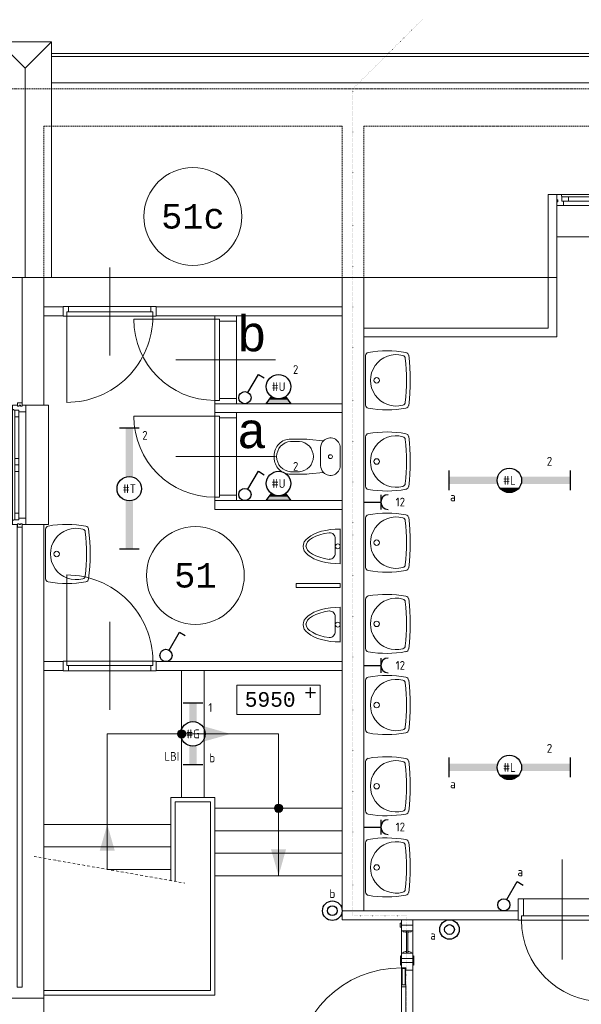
# Model space of a CAD drawing. Header units: millimetres. Extents: x 2723 to 84179, y 13128 to 40654.
# Tile 6 of 16: x 19663 to 25402, y 25649 to 35716. Entities that reach past the tile are written whole.
import ezdxf
from ezdxf.enums import TextEntityAlignment as Align
from ezdxf.xclip import XClip

# ---------------------------------------------------------------- set-up
doc = ezdxf.new("R2010")
doc.units = ezdxf.units.MM
doc.header["$LTSCALE"] = 50
doc.header["$XCLIPFRAME"] = 0
for name, pattern in [('Xref-2e26$0$DASHDOT', [1, 0.5, -0.25, 0, -0.25]), ('Xref-2e26$0$DOT', [0.25, 0, -0.25]), ('Xref-2e26$0$HIDDEN', [0.375, 0.25, -0.125])]:
    doc.linetypes.add(name, pattern=pattern)
doc.layers.get('0').update_dxf_attribs({"linetype": 'CONTINUOUS'})
for name, color, linetype in [('EL6222--', 3, 'CONTINUOUS'), ('EL6311--', 3, 'CONTINUOUS'), ('Xref', 8, 'CONTINUOUS'), ('Xref-2e26$0$AL$1A---_ALGEMEEN', 8, 'CONTINUOUS'), ('Xref-2e26$0$AM$1A---_ARCERING', 8, 'CONTINUOUS'), ('Xref-2e26$0$AT$1A---_TEKST035', 8, 'CONTINUOUS'), ('Xref-2e26$0$AT$1A---_TEKST050', 8, 'CONTINUOUS'), ('Xref-2e26$0$AT$1A---_TEKST070', 8, 'CONTINUOUS')]:
    doc.layers.add(name, color=color, linetype=linetype)
doc.styles.add('buro-018', font='Isocp.shx', dxfattribs={"height": 90})
doc.styles.add('STABICAD-018', font='ISOCP.SHX', dxfattribs={"height": 1.8})
doc.styles.add('Xref-2e26$0$MONOTXT', font='MONOTXT')
pattern_1 = [(45, (0, 0), (-10.6066, 10.6066), [])]
pattern_2 = [(315, (0, 0), (7.07107, 7.07107), [])]

# ---------------------------------------------------------------- blocks, each defined once
blk = doc.blocks.new('*O61')
at = {"layer": 'Xref-2e26$0$AL$1A---_ALGEMEEN', "color": 0, "linetype": 'Continuous', "lineweight": 0}
for p, q in [((-240, 508.33), (-150, 508.33)), ((-130, 565.5), (-130, -565.5)), ((9, 543), (9, -543)), ((-240, 406.66), (-150, 406.66)), ((-106, 493), (-106, 67)), ((-63, 493), (-63, 67)), ((-240, 305), (-150, 305)), ((-240, 203.33), (-150, 203.33)), ((-240, 101.66), (-150, 101.66)), ((-240, 0), (-150, 0)), ((-106, -67), (-106, -493)), ((-63, -67), (-63, -493)), ((-240, -101.66), (-150, -101.66)), ((-240, -203.33), (-150, -203.33)), ((-240, -305), (-150, -305)), ((-240, -406.66), (-150, -406.66)), ((-240, -508.33), (-150, -508.33))]:
    blk.add_line(p, q, dxfattribs=at)
for points in [[(-190, 610), (-240, 610), (-240, -610), (-190, -610)], [(190, 610), (240, 610), (240, -610), (190, -610)]]:
    blk.add_lwpolyline(points, dxfattribs=at)
for points in [[(9, 610), (9, 545.15), (6.86, 543), (-63, 543), (-63, 560), (-114, 560), (-114, 565.5), (-127.78, 565.5), (-130, 567.72), (-130, 610), (-76, 610), (-76, 601), (-60, 601), (-60, 610), (-46, 610), (-46, 601), (-30, 601), (-30, 610)], [(-30, 635), (-30, 601), (-46, 601), (-46, 610), (-60, 610), (-60, 601), (-76, 601), (-76, 635)], [(-106, 560), (-106, 493), (-63, 493), (-63, 560)], [(-106, 67), (-106, 0), (-63, 0), (-63, 67)], [(-106, -67), (-106, 0), (-63, 0), (-63, -67)], [(-106, -560), (-106, -493), (-63, -493), (-63, -560)], [(9, -610), (9, -545.15), (6.86, -543), (-63, -543), (-63, -560), (-114, -560), (-114, -565.5), (-127.78, -565.5), (-130, -567.72), (-130, -610), (-76, -610), (-76, -601), (-60, -601), (-60, -610), (-46, -610), (-46, -601), (-30, -601), (-30, -610)], [(-30, -635), (-30, -601), (-46, -601), (-46, -610), (-60, -610), (-60, -601), (-76, -601), (-76, -635)]]:
    blk.add_lwpolyline(points, close=True, dxfattribs=at)
blk = doc.blocks.new('Xref-2e26$0$DRPSTD')
at = {"layer": 'Xref-2e26$0$AL$1A---_ALGEMEEN', "color": 0, "linetype": 'Continuous', "lineweight": 0}
blk.add_lwpolyline([(-31.3, 0), (31.3, 0), (33.54, -2.23), (33.54, -47), (16.54, -47), (16.54, -98), (11.04, -98), (11.04, -111.78), (8.82, -114), (-8.74, -114), (-10.96, -111.78), (-10.96, -98), (-16.46, -98), (-16.46, -47), (-33.46, -47), (-33.46, -2.14)], close=True, dxfattribs=at)
blk = doc.blocks.new('*O62')
at = {"layer": 'Xref-2e26$0$AL$1A---_ALGEMEEN', "color": 0, "linetype": 'Continuous', "lineweight": 0}
for p, q in [((-1198.5, 57), (-2330.5, 57)), ((-1831.5, 33), (-2258, 33)), ((-1271, 33), (-1697.5, 33)), ((-44.5, 57), (-1176.5, 57)), ((-677.5, 33), (-1104, 33)), ((-117, 33), (-543.5, 33)), ((44.5, 57), (1176.5, 57)), ((117, 33), (543.5, 33)), ((677.5, 33), (1104, 33)), ((1198.5, 57), (2330.5, 57)), ((1271, 33), (1697.5, 33)), ((1831.5, 33), (2258, 33)), ((-1221, -57), (-2308, -57)), ((-1831.5, -10), (-2258, -10)), ((-1271, -10), (-1697.5, -10)), ((-67, -57), (-1154, -57)), ((-677.5, -10), (-1104, -10)), ((-117, -10), (-543.5, -10)), ((67, -57), (1154, -57)), ((117, -10), (543.5, -10)), ((677.5, -10), (1104, -10)), ((1221, -57), (2308, -57)), ((1271, -10), (1697.5, -10)), ((1831.5, -10), (2258, -10))]:
    blk.add_line(p, q, dxfattribs=at)
for points in [[(-2375, -57), (-2310.15, -57), (-2308, -54.86), (-2308, -10), (-2325, -10), (-2325, 41), (-2330.5, 41), (-2330.5, 54.78), (-2332.72, 57), (-2375, 57), (-2375, 3), (-2366, 3), (-2366, -18), (-2375, -18)], [(-2325, 33), (-2258, 33), (-2258, -10), (-2325, -10)], [(-1831.5, 33), (-1764.5, 33), (-1764.5, -10), (-1831.5, -10)], [(-1697.5, 33), (-1764.5, 33), (-1764.5, -10), (-1697.5, -10)], [(-1204, 33), (-1271, 33), (-1271, -10), (-1204, -10)], [(-1171, 33), (-1104, 33), (-1104, -10), (-1171, -10)], [(-677.5, 33), (-610.5, 33), (-610.5, -10), (-677.5, -10)], [(-543.5, 33), (-610.5, 33), (-610.5, -10), (-543.5, -10)], [(-50, 33), (-117, 33), (-117, -10), (-50, -10)], [(0, -57), (-64.85, -57), (-67, -54.86), (-67, -10), (-50, -10), (-50, 41), (-44.5, 41), (-44.5, 54.78), (-42.28, 57), (0, 57), (0, 3), (-9, 3), (-9, -18), (0, -18)], [(0, -57), (64.85, -57), (67, -54.86), (67, -10), (50, -10), (50, 41), (44.5, 41), (44.5, 54.78), (42.28, 57), (0, 57), (0, 3), (9, 3), (9, -18), (0, -18)], [(50, 33), (117, 33), (117, -10), (50, -10)], [(543.5, 33), (610.5, 33), (610.5, -10), (543.5, -10)], [(677.5, 33), (610.5, 33), (610.5, -10), (677.5, -10)], [(1171, 33), (1104, 33), (1104, -10), (1171, -10)], [(1204, 33), (1271, 33), (1271, -10), (1204, -10)], [(1697.5, 33), (1764.5, 33), (1764.5, -10), (1697.5, -10)], [(1831.5, 33), (1764.5, 33), (1764.5, -10), (1831.5, -10)], [(2325, 33), (2258, 33), (2258, -10), (2325, -10)], [(2375, -57), (2310.15, -57), (2308, -54.86), (2308, -10), (2325, -10), (2325, 41), (2330.5, 41), (2330.5, 54.78), (2332.72, 57), (2375, 57), (2375, 3), (2366, 3), (2366, -18), (2375, -18)]]:
    blk.add_lwpolyline(points, close=True, dxfattribs=at)
at = {"layer": 'Xref-2e26$0$AL$1A---_ALGEMEEN', "color": 0, "linetype": 'Continuous', "lineweight": 0, "yscale": -1}
blk.add_blockref('Xref-2e26$0$DRPSTD', (-1187.54, -57), dxfattribs=at)
at = {"layer": 'Xref-2e26$0$AL$1A---_ALGEMEEN', "color": 0, "linetype": 'Continuous', "lineweight": 0, "rotation": 180}
blk.add_blockref('Xref-2e26$0$DRPSTD', (1187.54, -57), dxfattribs=at)
blk = doc.blocks.new('Xref-2e26$0$ED0831')
at = {"layer": 'Xref-2e26$0$AL$1A---_ALGEMEEN', "color": 0, "linetype": 'Continuous', "lineweight": 0}
for p, q in [((450, -400), (450, 620)), ((0, 0), (0, 220)), ((0, 220), (55, 220)), ((55, 220), (845, 220)), ((55, 220), (55, 45)), ((900, 220), (845, 220)), ((845, 220), (845, 45)), ((900, 0), (900, 220)), ((35, 0), (0, 0)), ((55, 45), (35, 45)), ((35, 45), (35, 0)), ((35, 0), (35, -830)), ((865, 0), (35, 0)), ((55, 45), (845, 45)), ((845, 45), (865, 45)), ((865, 45), (865, 0)), ((865, 0), (900, 0))]:
    blk.add_line(p, q, dxfattribs=at)
blk.add_arc((35, 0), 830, 270, 360, dxfattribs=at)
blk = doc.blocks.new('Xref-2e26$0$WT01')
at = {"layer": 'Xref-2e26$0$AL$1A---_ALGEMEEN', "color": 0, "linetype": 'Continuous', "lineweight": 0}
blk.add_line((-253, -20), (253, -20), dxfattribs=at)
blk.add_circle((0, -133), 28.1, dxfattribs=at)
for centre, radius, start, end in [((766, -236), 1068, 169.7983, 190.5514), ((-253, -53), 33, 90, 169.9973), ((0, -332), 263, 344.8667, 195.1333), ((253, -53), 33, 10.0027, 90), ((-766, -236), 1068, 349.4486, 10.2017), ((-222, -392), 33, 195.1333, 263.9582), ((222, -392), 33, 276.0418, 344.8667), ((-252, -426), 33, 190.3455, 263.1425), ((0, 1669), 2144, 263.1425, 276.8575), ((0, 1707), 2144, 263.9582, 276.0418), ((252, -426), 33, 276.8575, 349.6545)]:
    blk.add_arc(centre, radius, start, end, dxfattribs=at)
blk = doc.blocks.new('Xref-2e26$0$ED0881')
at = {"layer": 'Xref-2e26$0$AL$1A---_ALGEMEEN', "color": 0, "linetype": 'Continuous', "lineweight": 0}
for p, q in [((475, -400), (475, 500)), ((915, 0), (35, 0)), ((55, 100), (895, 100)), ((55, 45), (895, 45))]:
    blk.add_line(p, q, dxfattribs=at)
for points in [[(55, 100), (0, 100), (0, 0), (35, 0), (35, 45), (55, 45), (55, 100)], [(950, 0), (915, 0), (915, 45), (895, 45), (895, 100), (950, 100), (950, 0)]]:
    blk.add_lwpolyline(points, close=True, dxfattribs=at)
blk.add_lwpolyline([(35, 0), (35, -880, 0.414214), (915, 0)], format="xyb", dxfattribs=at)
blk = doc.blocks.new('Xref-2e26$0$URIN03')
at = {"layer": 'Xref-2e26$0$AL$1A---_ALGEMEEN', "color": 0, "linetype": 'Continuous', "lineweight": 0}
for p, q in [((-177, -50), (-178, -50)), ((178, -50), (177, -50))]:
    blk.add_line(p, q, dxfattribs=at)
blk.add_lwpolyline([(-178, -20), (178, -20)], dxfattribs=at)
for points in [[(7, -70), (-72, -70, 0.414214), (-132, -130), (-132, -133)], [(0, -70), (80, -70, -0.414214), (140, -130), (140, -133)]]:
    blk.add_lwpolyline(points, format="xyb", dxfattribs=at)
blk.add_circle((0, -45), 25, dxfattribs=at)
for centre, major_axis, ratio, start_param, end_param in [((0, -20), (0, -380), 0.467105, 4.712389, 7.853982), ((7, -20), (0, -350), 0.421429, 5.041111, 6.283185), ((0, -20), (0, -350), 0.421429, 0, 1.242074)]:
    blk.add_ellipse(centre, major_axis=major_axis, ratio=ratio, start_param=start_param, end_param=end_param, dxfattribs=at)
blk = doc.blocks.new('Xref-2e26$0$CLOS02')
at = {"layer": 'Xref-2e26$0$AL$1A---_ALGEMEEN', "color": 0, "linetype": 'Continuous', "lineweight": 0}
for p, q in [((-92, -220), (92, -220)), ((-155, -528), (-155, -436)), ((155, -528), (155, -436)), ((-1, -670), (1, -670))]:
    blk.add_line(p, q, dxfattribs=at)
blk.add_lwpolyline([(-176, -338), (-162, -192, -0.674333), (-92, -20), (92, -20, -0.674333), (162, -192), (176, -338, -0.023285), (180, -431), (180, -525, -0.414214), (10, -695), (-10, -695, -0.414214), (-180, -525), (-180, -431, -0.023285), (-176, -338)], format="xyb", dxfattribs=at)
blk.add_circle((0, -120), 20, dxfattribs=at)
for centre, radius, start, end in [((-92, -120), 100, 225.9727, 270), ((92, -120), 100, 270, 314.0273), ((0, -450), 156, 4.9264, 175.0736), ((0, -514), 156, 184.9259, 355.0741)]:
    blk.add_arc(centre, radius, start, end, dxfattribs=at)
blk = doc.blocks.new('*O95')
at = {"layer": 'Xref-2e26$0$AM$1A---_ARCERING', "linetype": 'Continuous', "lineweight": 0}
for points in [[(-23, 1010, 1), (-108, 1010, 1)], [(967, 250, 1), (882, 250, 1)]]:
    blk.add_hatch(color=256, dxfattribs=at).paths.add_polyline_path(points)
at = {"layer": 'Xref-2e26$0$AL$1A---_ALGEMEEN', "color": 0, "linetype": 'Continuous', "lineweight": 0}
for p, q in [((-66, 360), (-66, 1660)), ((164, 360), (164, 1660)), ((924, 1010), (-826, 1010)), ((-826, 1010), (-826, -375)), ((924, -440), (924, 1010)), ((274, 250), (1574, 250)), ((-1476, 85), (-176, 85)), ((274, 20), (1574, 20)), ((-1476, -145), (-176, -145)), ((274, -210), (1574, -210)), ((-826, -375), (-176, -375)), ((274, -440), (1574, -440))]:
    blk.add_line(p, q, dxfattribs=at)
at = {"layer": 'Xref-2e26$0$AL$1A---_ALGEMEEN', "color": 0, "linetype": 'Xref-2e26$0$DASHDOT', "lineweight": 0}
blk.add_line((-1574, -243), (-32, -515), dxfattribs=at)
at = {"layer": 'Xref-2e26$0$AL$1A---_ALGEMEEN', "color": 0, "linetype": 'Continuous', "lineweight": 0}
for points in [[(-176, -490), (-176, 360), (274, 360), (274, -1660), (-1476, -1660)], [(-131, -498), (-131, 315), (229, 315), (229, -1615), (-1476, -1615)]]:
    blk.add_lwpolyline(points, dxfattribs=at)
for centre in [(-66, 1010), (924, 250)]:
    blk.add_circle(centre, 42.4, dxfattribs=at)
for points in [[(164, 1087), (434, 1010), (164, 933)], [(-903, -185), (-826, 85), (-749, -185)], [(1001, -170), (924, -440), (847, -170)]]:
    blk.add_solid(points, dxfattribs=at)
blk = doc.blocks.new('*O96')
at = {"layer": 'Xref-2e26$0$AM$1A---_ARCERING', "linetype": 'Continuous', "lineweight": 0}
blk.add_hatch(color=256, dxfattribs=at).paths.add_polyline_path([(-217.6, 0, 1), (-302.4, 0, 1)])
at = {"layer": 'Xref-2e26$0$AL$1A---_ALGEMEEN', "color": 0, "linetype": 'Continuous', "lineweight": 0}
for p, q in [((-260, -815), (-260, 815)), ((90, -815), (90, 815)), ((-360, 0), (90, 0))]:
    blk.add_line(p, q, dxfattribs=at)
blk.add_circle((-260, 0), 42.4, dxfattribs=at)
blk.add_solid([(90, 76.95), (360, 0), (90, -76.95)], dxfattribs=at)
blk = doc.blocks.new('*O99')
at = {"layer": 'Xref-2e26$0$AL$1A---_ALGEMEEN', "color": 0, "linetype": 'Continuous', "lineweight": 0}
for p in [(-270, 1205), (270, 1205), (0, -1205)]:
    blk.add_line(p, (0, 935), dxfattribs=at)
blk.add_lwpolyline([(-270, -1205), (270, -1205), (270, 1205), (-270, 1205)], close=True, dxfattribs=at)
blk = doc.blocks.new('*O111')
at = {"layer": 'Xref-2e26$0$AL$1A---_ALGEMEEN', "color": 0, "linetype": 'Continuous', "lineweight": 0}
blk.add_lwpolyline([(0, -407, 1), (0, -271, -1), (0, -136, 1), (0, 0, -1), (0, 136, 1), (0, 271, -1), (0, 407)], format="xyb", dxfattribs=at)
blk = doc.blocks.new('Xref-2e26$0$BRW00')
at = {"layer": 'Xref-2e26$0$AL$1A---_ALGEMEEN', "color": 0, "linetype": 'Continuous', "lineweight": 0}
blk.add_blockref('*O111', (0, 0), dxfattribs=at)
blk = doc.blocks.new('*O136')
at = {"layer": 'Xref-2e26$0$AL$1A---_ALGEMEEN', "color": 0, "linetype": 'Continuous', "lineweight": 0}
for p, q in [((-641.42, 61.43), (-518.58, -61.42)), ((-639.19, -59.18), (-520.81, 59.2)), ((-511.42, 61.43), (-388.58, -61.42)), ((-509.19, -59.18), (-390.81, 59.2)), ((450, 0.01), (-450, 0.01)), ((388.58, 61.43), (511.42, -61.42)), ((390.81, -59.18), (509.19, 59.2)), ((518.58, 61.43), (641.42, -61.42)), ((520.81, -59.18), (639.19, 59.2))]:
    blk.add_line(p, q, dxfattribs=at)
at = {"layer": 'Xref-2e26$0$AL$1A---_ALGEMEEN', "color": 0, "linetype": 'Continuous', "lineweight": 0, "rotation": 270}
blk.add_blockref('Xref-2e26$0$BRW00', (-5, 0.01), dxfattribs=at)
blk = doc.blocks.new('*O135')
at = {"layer": 'Xref-2e26$0$AM$1A---_ARCERING', "linetype": 'Continuous', "lineweight": 0}
h = blk.add_hatch(dxfattribs=at)
h.set_pattern_fill('_USER', color=256, scale=15, angle=45, style=0, pattern_type=0)
h.set_pattern_definition(pattern_1)
edge = h.paths.add_edge_path()
edge.add_arc((-260, 0), 42.4, 0, 360)
h.dxf.unprotected_set("ltscale", 0)
h = blk.add_hatch(dxfattribs=at)
h.set_pattern_fill('_USER', color=256, scale=15, angle=45, style=0, pattern_type=0)
h.set_pattern_definition(pattern_1)
edge = h.paths.add_edge_path()
edge.add_arc((-260, 0), 42.4, 0, 360)
h.dxf.unprotected_set("ltscale", 0)
h = blk.add_hatch(dxfattribs=at)
h.set_pattern_fill('_USER', color=256, scale=10, angle=315, style=0, pattern_type=0)
h.set_pattern_definition(pattern_2)
edge = h.paths.add_edge_path()
edge.add_arc((-260, 0), 42.4, 0, 360)
h.dxf.unprotected_set("ltscale", 0)
h = blk.add_hatch(dxfattribs=at)
h.set_pattern_fill('_USER', color=256, scale=10, angle=315, style=0, pattern_type=0)
h.set_pattern_definition(pattern_2)
edge = h.paths.add_edge_path()
edge.add_arc((-260, 0), 42.4, 0, 360)
h.dxf.unprotected_set("ltscale", 0)
at = {"layer": 'Xref-2e26$0$AL$1A---_ALGEMEEN', "color": 0, "linetype": 'Continuous', "lineweight": 0}
for p, q in [((100.01, 1040), (387.48, 1040)), ((193.75, -954), (193.75, 928)), ((307.75, -954), (307.75, 928)), ((307.75, -506), (307.75, 524)), ((192.25, -317.25), (192.25, 354)), ((237.25, -317.25), (237.25, 354)), ((700.75, 0), (-199.25, 0)), ((-888.57, -530), (194.75, -530)), ((100.01, -1040), (387.48, -1040))]:
    blk.add_line(p, q, dxfattribs=at)
for points in [[(215.75, 984), (193.75, 984), (193.75, 1040), (307.75, 1040), (307.75, 984), (285.75, 984)], [(234.75, 374), (234.75, 548), (194.75, 548), (194.75, 374)], [(229.75, 374), (229.75, 543), (199.75, 543), (199.75, 374)], [(194.75, -337.25), (194.75, -530), (234.75, -530), (234.75, -337.25)], [(199.75, -337.25), (199.75, -525), (229.75, -525), (229.75, -337.25)], [(215.75, -626), (193.75, -626), (193.75, -682), (307.75, -682), (307.75, -626), (285.75, -626)]]:
    blk.add_lwpolyline(points, dxfattribs=at)
for points in [[(193.75, 1004), (193.75, 964), (178.75, 964), (178.75, 1004)], [(208.75, 928), (243.75, 928), (243.75, 913), (234.75, 913), (208.75, 918)], [(243.75, 700), (243.75, 928), (257.75, 928), (257.75, 700)], [(292.75, 928), (257.75, 928), (257.75, 913), (266.75, 913), (292.75, 918)], [(208.75, 700), (243.75, 700), (243.75, 715), (234.75, 715), (208.75, 710)], [(292.75, 700), (257.75, 700), (257.75, 715), (266.75, 715), (292.75, 710)], [(193.75, 574), (193.75, 644), (193.75, 674), (181.75, 668), (181.75, 580)], [(307.75, 574), (307.75, 644), (307.75, 674), (319.75, 668), (319.75, 580)], [(192.25, 354), (192.25, 374), (237.25, 374), (237.25, 354)], [(192.25, -337.25), (192.25, -317.25), (237.25, -317.25), (237.25, -337.25)], [(193.75, -556), (193.75, -626), (193.75, -656), (181.75, -650), (181.75, -562)], [(285.75, -636), (285.75, -586), (215.75, -586), (215.75, -636)], [(307.75, -556), (307.75, -626), (307.75, -656), (319.75, -650), (319.75, -562)], [(208.75, -682), (243.75, -682), (243.75, -697), (234.75, -697), (208.75, -692)], [(243.75, -954), (243.75, -682), (257.75, -682), (257.75, -954)], [(292.75, -682), (257.75, -682), (257.75, -697), (266.75, -697), (292.75, -692)], [(193.75, -1014), (193.75, -974), (178.75, -974), (178.75, -1014)], [(193.75, -954), (307.75, -954), (307.75, -1010), (292.75, -1010), (292.75, -1000), (193.75, -1000)], [(292.75, -1040), (292.75, -1000), (193.75, -1000), (193.75, -1040)], [(208.75, -954), (243.75, -954), (243.75, -939), (234.75, -939), (208.75, -944)], [(292.75, -954), (257.75, -954), (257.75, -939), (266.75, -939), (292.75, -944)]]:
    blk.add_lwpolyline(points, close=True, dxfattribs=at)
for points in [[(193.75, 928), (307.75, 928), (307.75, 984), (292.75, 984), (292.75, 984), (193.75, 984)], [(193.75, 700), (307.75, 700), (307.75, 644), (292.75, 644), (292.75, 644), (193.75, 644)], [(307.75, 524), (307.75, 604), (193.75, 604), (193.75, 549), (235.75, 549), (235.75, 524)], [(307.75, -506), (307.75, -586), (193.75, -586), (193.75, -531), (235.75, -531), (235.75, -506)]]:
    blk.add_lwpolyline(points, close=True, dxfattribs=at).dxf.unprotected_set("ltscale", 0)
blk.add_arc((186.69, -530.85), 1078.88, 89.571956, 179.571956, dxfattribs=at)
blk.add_blockref('*O136', (250.75, -0.01), dxfattribs=at)
at = {"layer": 'Xref-2e26$0$AL$1A---_ALGEMEEN', "color": 0, "linetype": 'Continuous', "lineweight": 0, "rotation": 90}
blk.add_blockref('Xref-2e26$0$BRW00', (250.75, 0), dxfattribs=at)
blk = doc.blocks.new('Xref-2e26')
at = {"layer": 'Xref-2e26$0$AL$1A---_ALGEMEEN', "linetype": 'Continuous', "lineweight": 0}
for p, q in [((96027.42, 102536.73), (143542.42, 102536.73)), ((96027.42, 102506.73), (143542.42, 102506.73)), ((96027.42, 102236.73), (143542.42, 102236.73)), ((101192.42, 100662.73), (105942.42, 100662.73)), ((101102.42, 100246.73), (96027.42, 100246.73))]:
    blk.add_line(p, q, dxfattribs=at)
at = {"layer": 'Xref-2e26$0$AL$1A---_ALGEMEEN', "linetype": 'Xref-2e26$0$DOT', "lineweight": 0}
blk.add_lwpolyline([(99814.53, 102883.84), (99107.42, 102176.73), (99107.42, 93721.73), (99654.42, 93721.73), (99654.42, 91551.73), (99107.42, 91551.73), (99107.42, 86441.73), (99814.53, 85734.62)], dxfattribs=at)
at = {"layer": 'Xref-2e26$0$AL$1A---_ALGEMEEN', "linetype": 'Xref-2e26$0$HIDDEN', "lineweight": 0}
for points in [[(95567.42, 100246.73), (95567.42, 102176.73), (144002.42, 102176.73), (144002.42, 100246.73)], [(95947.42, 100246.73), (95947.42, 101796.73), (98997.42, 101796.73), (98997.42, 100246.73)], [(99217.42, 100246.73), (99217.42, 101796.73), (107242.42, 101796.73), (107242.42, 100246.73)]]:
    blk.add_lwpolyline(points, dxfattribs=at)
at = {"layer": 'Xref-2e26$0$AL$1A---_ALGEMEEN', "linetype": 'Continuous', "lineweight": 0}
for points in [[(101102.42, 100246.73), (101192.42, 100246.73), (101192.42, 101096.73), (101102.42, 101096.73)], [(95727.42, 98941.73), (95947.42, 98941.73), (95947.42, 100246.73), (95727.42, 100246.73)], [(98997.42, 93771.73), (99217.42, 93771.73), (99217.42, 100246.73), (98997.42, 100246.73)], [(101102.42, 100246.73), (101192.42, 100246.73), (101192.42, 99641.73), (99217.42, 99641.73), (99217.42, 99731.73), (101102.42, 99731.73)], [(96147.42, 99856.73), (95947.42, 99856.73), (95947.42, 99946.73), (96147.42, 99946.73)], [(97097.42, 99946.73), (98997.42, 99946.73), (98997.42, 99856.73), (97097.42, 99856.73)], [(97697.42, 98956.73), (98997.42, 98956.73), (98997.42, 98866.73), (97697.42, 98866.73)], [(97697.42, 97966.73), (98997.42, 97966.73), (98997.42, 97876.73), (97697.42, 97876.73)], [(95947.42, 92881.73), (95567.42, 92881.73), (95567.42, 97721.73), (95677.42, 97721.73), (95677.42, 92991.73), (95727.42, 92991.73), (95727.42, 97721.73), (95947.42, 97721.73)], [(98527.42, 97079.23), (98977.42, 97079.23), (98977.42, 97119.23), (98527.42, 97119.23)], [(96147.42, 96321.73), (95947.42, 96321.73), (95947.42, 96231.73), (96147.42, 96231.73)], [(97097.42, 96321.73), (98997.42, 96321.73), (98997.42, 96231.73), (97097.42, 96231.73)], [(97922.42, 95781.73), (98772.42, 95781.73), (98772.42, 96081.73), (97922.42, 96081.73)], [(98997.42, 93681.73), (100794.42, 93681.73), (100794.42, 93771.73), (98997.42, 93771.73)]]:
    blk.add_lwpolyline(points, close=True, dxfattribs=at)
for centre in [(97472.42, 100871.73), (97497.42407, 97201.73155)]:
    blk.add_circle(centre, 500, dxfattribs=at)
for name, p in [('*O99', (95757.42, 101451.73)), ('*O62', (103567.42, 101039.73)), ('Xref-2e26$0$ED0881', (96147.42, 99851.73)), ('*O61', (95757.42, 98331.73)), ('*O95', (97423.18, 94571.73)), ('*O135', (99411.17, 92641.73)), ('*O96', (95857.42, 92066.73))]:
    blk.add_blockref(name, p, dxfattribs=at)
for name, p, rotation in [('Xref-2e26$0$ED0831', (97697.42, 99856.73), 270), ('Xref-2e26$0$WT01', (99217.42, 99196.73), 90), ('Xref-2e26$0$ED0831', (97697.42, 98866.73), 270), ('Xref-2e26$0$WT01', (99217.42, 98366.73), 90), ('Xref-2e26$0$WT01', (99217.42, 97536.73), 90), ('Xref-2e26$0$WT01', (95947.42, 97421.73), 90), ('Xref-2e26$0$WT01', (99217.42, 96706.73), 90), ('Xref-2e26$0$WT01', (99217.42, 95876.73), 90), ('Xref-2e26$0$WT01', (99217.42, 95046.73), 90), ('Xref-2e26$0$WT01', (99217.42, 94216.73), 90)]:
    blk.add_blockref(name, p, dxfattribs=dict(at, rotation=rotation))
at = {"layer": 'Xref-2e26$0$AL$1A---_ALGEMEEN', "linetype": 'Continuous', "lineweight": 0, "yscale": -1}
for name, p, rotation in [('Xref-2e26$0$CLOS02', (98997.42, 98416.73), 90), ('Xref-2e26$0$URIN03', (98997.42, 97499.23), 90), ('Xref-2e26$0$URIN03', (98997.42, 96699.23), 90), ('Xref-2e26$0$ED0831', (101694.42, 93676.73), 180)]:
    blk.add_blockref(name, p, dxfattribs=dict(at, rotation=rotation))
blk.add_blockref('Xref-2e26$0$ED0881', (96147.42, 96326.73), dxfattribs=at)
at = {"layer": 'Xref-2e26$0$AT$1A---_TEKST035', "linetype": 'Continuous', "lineweight": 0, "style": 'Xref-2e26$0$MONOTXT'}
for s, p in [('+', (98607.63, 96002.99)), ('5950', (98002.04, 95934.27))]:
    blk.add_text(s, height=150, dxfattribs=at).set_placement(p, align=Align.MIDDLE_LEFT)
at = {"layer": 'Xref-2e26$0$AT$1A---_TEKST050', "linetype": 'Continuous', "lineweight": 0, "style": 'Xref-2e26$0$MONOTXT'}
for s, p in [('51c', (97472.41, 100871.74)), ('51', (97497.37, 97201.67))]:
    blk.add_text(s, height=250.00002, dxfattribs=at).set_placement(p, align=Align.MIDDLE)
at = {"layer": 'Xref-2e26$0$AT$1A---_TEKST070', "linetype": 'Continuous', "lineweight": 0, "style": 'Xref-2e26$0$MONOTXT'}
for s, p in [('b', (97922.83, 99669.01)), ('a', (97922.83, 98679.01))]:
    blk.add_text(s, height=349.99998, dxfattribs=at).set_placement(p, align=Align.MIDDLE_LEFT)
blk = doc.blocks.new('111410')
at = {"color": 0, "linetype": 'Continuous'}
for radius in [2, 1]:
    blk.add_circle((0, 3), radius, dxfattribs=at)
at = {"color": 0, "linetype": 'Continuous', "style": 'buro-018'}
for tag, p in [('E_SLET1', (0, 7)), ('E_GROEP', (0, 0)), ('E_GKAST', (0, 0))]:
    blk.add_attdef(tag, text='', height=1.8, dxfattribs=at).set_placement(p, align=Align.MIDDLE)
at = {"color": 0, "linetype": 'Continuous', "style": 'buro-018', "flags": 1}
for tag in ['E_MATCODE', 'E_SGROEP']:
    blk.add_attdef(tag, text='', height=1.8, dxfattribs=at).set_placement((0, 0), align=Align.MIDDLE)
at = {"layer": 'EL6311--', "color": 1, "style": 'STABICAD-018', "flags": 1}
for tag in ['ARTICLECODE', 'SWITCHCODE']:
    blk.add_attdef(tag, (0, 0), '', height=1.8, dxfattribs=at)
blk = doc.blocks.new('E00135')
at = {"color": 0}
for p, q in [((-2.5, -3.5), (-1.45, -2.03)), ((2.5, -3.5), (-2.5, -3.5)), ((-1.79, -2.5), (1.79, -2.5)), ((1.45, -2.03), (2.5, -3.5))]:
    blk.add_line(p, q, dxfattribs=at)
for points in [[(-1.79, -2.5), (1.79, -2.5), (-2.5, -3.5), (2.5, -3.5)], [(-1.45, -2.03), (-0.5, -2.5), (-1.79, -2.5)], [(1.45, -2.03), (0.5, -2.5), (1.79, -2.5)]]:
    blk.add_solid(points, dxfattribs=at)
blk = doc.blocks.new('1115B3A-WA4')
at = {"color": 0, "linetype": 'Continuous'}
blk.add_circle((0, 0), 2.5, dxfattribs=at)
at = {"color": 0, "zscale": 50}
blk.add_blockref('E00135', (0, 0), dxfattribs=at)
at = {"color": 0, "linetype": 'Continuous', "style": 'buro-018'}
for tag, p in [('E_GKAST', (0, 8)), ('E_GROEP', (0, 5)), ('E_SGROEP', (4.5, 5)), ('E_ARMCODE', (0, 0)), ('E_SLET', (4.5, -1))]:
    blk.add_attdef(tag, text='', height=1.8, dxfattribs=at).set_placement(p, align=Align.MIDDLE)
blk = doc.blocks.new('1114A1')
at = {"color": 0, "linetype": 'Continuous'}
for p, q in [((0.62, 3.33), (2.74, 7)), ((2.74, 7), (3.95, 6.3))]:
    blk.add_line(p, q, dxfattribs=at)
blk.add_circle((0, 2.25), 1.25, dxfattribs=at)
at = {"color": 0, "linetype": 'Continuous', "style": 'buro-018'}
for tag, p in [('E_SLET1', (3.36, 9)), ('E_GROEP', (0, 0)), ('E_GKAST', (0, 0))]:
    blk.add_attdef(tag, text='', height=1.8, dxfattribs=at).set_placement(p, align=Align.MIDDLE)
at = {"color": 0, "linetype": 'Continuous', "style": 'buro-018', "flags": 1}
for tag in ['E_MATCODE', 'E_SGROEP']:
    blk.add_attdef(tag, text='', height=1.8, dxfattribs=at).set_placement((0, 0), align=Align.MIDDLE)
blk = doc.blocks.new('1115B61240')
at = {"color": 0}
for p, q in [((-12.4, 2), (-12.4, -2)), ((12.4, 2), (12.4, -2))]:
    blk.add_line(p, q, dxfattribs=at)
at = {"color": 0, "linetype": 'Continuous'}
blk.add_circle((0, 0), 2.5, dxfattribs=at)
at = {"color": 0}
for points in [[(-2.5, 0.75), (-12.4, 0.75), (-2.5, -0.75), (-12.4, -0.75)], [(2.5, 0.75), (12.4, 0.75), (2.5, -0.75), (12.4, -0.75)]]:
    blk.add_solid(points, dxfattribs=at)
at = {"color": 0, "linetype": 'Continuous', "style": 'buro-018'}
for tag, p in [('E_GKAST', (0, 8)), ('E_GROEP', (0, 5)), ('E_SGROEP', (4.5, 5)), ('E_ARMCODE', (0, 0)), ('E_SLET', (4.5, -3))]:
    blk.add_attdef(tag, text='', height=1.8, dxfattribs=at).set_placement(p, align=Align.MIDDLE)
blk = doc.blocks.new('1115B6WD')
at = {"color": 0, "linetype": 'Continuous'}
for p, q in [((1.88, -1.65), (-1.88, -1.65)), ((1.68, -1.85), (-1.68, -1.85)), ((1.43, -2.05), (-1.43, -2.05)), ((1.09, -2.25), (-1.09, -2.25)), ((0.5, -2.45), (-0.5, -2.45))]:
    blk.add_line(p, q, dxfattribs=at)
blk = doc.blocks.new('1115B61240-WD2')
at = {"color": 0}
for p, q in [((-12.4, 2), (-12.4, -2)), ((12.4, 2), (12.4, -2))]:
    blk.add_line(p, q, dxfattribs=at)
at = {"color": 0, "linetype": 'Continuous'}
blk.add_circle((0, 0), 2.5, dxfattribs=at)
at = {"color": 0}
for points in [[(-2.5, 0.75), (-12.4, 0.75), (-2.5, -0.75), (-12.4, -0.75)], [(2.5, 0.75), (12.4, 0.75), (2.5, -0.75), (12.4, -0.75)]]:
    blk.add_solid(points, dxfattribs=at)
at = {"color": 0, "zscale": 50}
blk.add_blockref('1115B6WD', (0, 0), dxfattribs=at)
at = {"color": 0, "linetype": 'Continuous', "style": 'buro-018'}
for tag, p in [('E_GKAST', (0, 8)), ('E_GROEP', (0, 5)), ('E_SGROEP', (4.5, 5)), ('E_ARMCODE', (0, 0)), ('E_SLET', (4.5, -3))]:
    blk.add_attdef(tag, text='', height=1.8, dxfattribs=at).set_placement(p, align=Align.MIDDLE)
blk = doc.blocks.new('1115B6630')
at = {"color": 0}
for p, q in [((-6.3, 2), (-6.3, -2)), ((6.3, 2), (6.3, -2))]:
    blk.add_line(p, q, dxfattribs=at)
at = {"color": 0, "linetype": 'Continuous'}
blk.add_circle((0, 0), 2.5, dxfattribs=at)
at = {"color": 0}
for points in [[(-2.5, 0.75), (-6.3, 0.75), (-2.5, -0.75), (-6.3, -0.75)], [(2.5, 0.75), (6.3, 0.75), (2.5, -0.75), (6.3, -0.75)]]:
    blk.add_solid(points, dxfattribs=at)
at = {"color": 0, "linetype": 'Continuous', "style": 'buro-018'}
for tag, p in [('E_GKAST', (0, 8)), ('E_GROEP', (0, 5)), ('E_SGROEP', (4.5, 5)), ('E_ARMCODE', (0, 0)), ('E_SLET', (4.5, -3))]:
    blk.add_attdef(tag, text='', height=1.8, dxfattribs=at).set_placement(p, align=Align.MIDDLE)
blk = doc.blocks.new('111304')
at = {"color": 0, "linetype": 'Continuous'}
for p, q in [((-1.5, 4.5), (1.5, 4.5)), ((0, 1), (0, 4.5))]:
    blk.add_line(p, q, dxfattribs=at)
blk.add_arc((0, 6), 1.5, 180, 0, dxfattribs=at)
at = {"color": 0, "linetype": 'Continuous', "style": 'buro-018'}
for tag, p in [('E_GKAST', (0, 11.5)), ('E_GROEP', (0, 8.5)), ('E_SGROEP', (4.5, 8.5))]:
    blk.add_attdef(tag, text='', height=1.8, dxfattribs=at).set_placement(p, align=Align.MIDDLE)
at = {"color": 0, "linetype": 'Continuous', "style": 'buro-018', "flags": 1}
for tag, p in [('E_VERMCODE', (13, 8.5)), ('E_MATCODE', (0, 0))]:
    blk.add_attdef(tag, text='', height=1.8, dxfattribs=at).set_placement(p, align=Align.MIDDLE)
at = {"layer": 'EL6222--', "color": 1, "style": 'STABICAD-018', "flags": 1}
for tag in ['ARTICLECODE', 'SUBCIRCUIT', 'CIRCUIT', 'POWERCODE', 'PANEL']:
    blk.add_attdef(tag, (0, 0), '', height=1.8, dxfattribs=at)

msp = doc.modelspace()

# ---------------------------------------------------------------- block references
at = {"layer": 'EL6222--'}
ref = msp.add_blockref('111304', (23128, 30784), dxfattribs=dict(at, xscale=50, yscale=50, zscale=50, rotation=270))
ref.add_attrib('E_GROEP', '12', dxfattribs={"layer": '0', "color": 1, "linetype": 'Continuous', "height": 90, "style": 'buro-018'}).set_placement((23553, 30784), align=Align.MIDDLE)
ref = msp.add_blockref('111304', (23128, 29114), dxfattribs=dict(at, xscale=50, yscale=50, zscale=50, rotation=270))
ref.add_attrib('E_GROEP', '12', dxfattribs={"layer": '0', "color": 1, "linetype": 'Continuous', "height": 90, "style": 'buro-018'}).set_placement((23553, 29114), align=Align.MIDDLE)
ref = msp.add_blockref('111304', (23128, 27462), dxfattribs=dict(at, xscale=50, yscale=50, zscale=50, rotation=270))
ref.add_attrib('E_GROEP', '12', dxfattribs={"layer": '0', "color": 1, "linetype": 'Continuous', "height": 90, "style": 'buro-018'}).set_placement((23553, 27462), align=Align.MIDDLE)
at = {"layer": 'EL6311--'}
ref = msp.add_blockref('1115B3A-WA4', (22308, 31964), dxfattribs=dict(at, xscale=50, yscale=50, zscale=50))
ref.add_attrib('E_ARMCODE', '#U', dxfattribs={"layer": '0', "color": 1, "linetype": 'Continuous', "height": 90, "style": 'buro-018'}).set_placement((22308, 31964), align=Align.MIDDLE)
ref.add_attrib('E_GROEP', '2', dxfattribs={"layer": '0', "color": 1, "linetype": 'Continuous', "height": 90, "style": 'buro-018'}).set_placement((22483, 32139), align=Align.MIDDLE)
at = {"layer": 'EL6311--', "xscale": 50, "yscale": 50, "zscale": 50, "rotation": 2.259466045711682e-11}
for p in [(21965, 31739), (21965, 30749)]:
    msp.add_blockref('1114A1', p, dxfattribs=at)
at = {"layer": 'EL6311--'}
ref = msp.add_blockref('1115B61240', (20783, 30921), dxfattribs=dict(at, xscale=50, yscale=50, zscale=50, rotation=270))
ref.add_attrib('E_ARMCODE', '#T', dxfattribs={"layer": '0', "color": 1, "linetype": 'Continuous', "height": 90, "style": 'buro-018'}).set_placement((20783, 30921), align=Align.MIDDLE)
ref.add_attrib('E_GROEP', '2', dxfattribs={"layer": '0', "color": 1, "linetype": 'Continuous', "height": 90, "style": 'buro-018'}).set_placement((20943, 31466), align=Align.MIDDLE)
ref = msp.add_blockref('1115B3A-WA4', (22308, 30974), dxfattribs=dict(at, xscale=50, yscale=50, zscale=50))
ref.add_attrib('E_ARMCODE', '#U', dxfattribs={"layer": '0', "color": 1, "linetype": 'Continuous', "height": 90, "style": 'buro-018'}).set_placement((22308, 30974), align=Align.MIDDLE)
ref.add_attrib('E_GROEP', '2', dxfattribs={"layer": '0', "color": 1, "linetype": 'Continuous', "height": 90, "style": 'buro-018'}).set_placement((22483, 31149), align=Align.MIDDLE)
ref = msp.add_blockref('1115B61240-WD2', (24667, 31006), dxfattribs=dict(at, xscale=50, yscale=50, zscale=50))
ref.add_attrib('E_ARMCODE', '#L', dxfattribs={"layer": '0', "color": 1, "linetype": 'Continuous', "height": 90, "style": 'buro-018'}).set_placement((24667, 31006), align=Align.MIDDLE)
ref.add_attrib('E_SLET', 'a', dxfattribs={"layer": '0', "color": 1, "linetype": 'Continuous', "height": 90, "style": 'buro-018'}).set_placement((24090, 30837), align=Align.MIDDLE)
ref.add_attrib('E_GROEP', '2', dxfattribs={"layer": '0', "color": 1, "linetype": 'Continuous', "height": 90, "style": 'buro-018'}).set_placement((25077, 31201), align=Align.MIDDLE)
at = {"layer": 'EL6311--', "xscale": 50, "yscale": 50, "zscale": 50}
msp.add_blockref('1114A1', (21158, 29104), dxfattribs=at)
at = {"layer": 'EL6311--'}
ref = msp.add_blockref('1115B6630', (21433, 28414), dxfattribs=dict(at, xscale=50, yscale=50, zscale=50, rotation=270))
ref.add_attrib('E_ARMCODE', '#G', dxfattribs={"layer": '0', "color": 1, "linetype": 'Continuous', "height": 90, "style": 'buro-018'}).set_placement((21433, 28414), align=Align.MIDDLE)
ref.add_attrib('E_SLET', 'b', dxfattribs={"layer": '0', "color": 1, "linetype": 'Continuous', "height": 90, "style": 'buro-018'}).set_placement((21631, 28169), align=Align.MIDDLE)
ref.add_attrib('E_GROEP', '1', dxfattribs={"layer": '0', "color": 1, "linetype": 'Continuous', "height": 90, "style": 'buro-018'}).set_placement((21612, 28684), align=Align.MIDDLE)
ref.add_attrib('E_GKAST', 'LBI', dxfattribs={"layer": '0', "color": 1, "linetype": 'Continuous', "height": 90, "style": 'buro-018'}).set_placement((21218, 28184), align=Align.MIDDLE)
ref = msp.add_blockref('1115B61240-WD2', (24667, 28071), dxfattribs=dict(at, xscale=50, yscale=50, zscale=50))
ref.add_attrib('E_ARMCODE', '#L', dxfattribs={"layer": '0', "color": 1, "linetype": 'Continuous', "height": 90, "style": 'buro-018'}).set_placement((24667, 28071), align=Align.MIDDLE)
ref.add_attrib('E_SLET', 'a', dxfattribs={"layer": '0', "color": 1, "linetype": 'Continuous', "height": 90, "style": 'buro-018'}).set_placement((24090, 27902), align=Align.MIDDLE)
ref.add_attrib('E_GROEP', '2', dxfattribs={"layer": '0', "color": 1, "linetype": 'Continuous', "height": 90, "style": 'buro-018'}).set_placement((25077, 28266), align=Align.MIDDLE)
ref = msp.add_blockref('1114A1', (24610, 26554), dxfattribs=dict(at, xscale=50, yscale=50, zscale=50, rotation=1.602999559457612e-11))
ref.add_attrib('E_SLET1', 'a', dxfattribs={"layer": '0', "color": 1, "linetype": 'Continuous', "height": 90, "style": 'buro-018'}).set_placement((24778, 27004), align=Align.MIDDLE)
ref = msp.add_blockref('111410', (23008, 26606), dxfattribs=dict(at, xscale=50, yscale=50, zscale=50, rotation=90.00000000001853))
ref.add_attrib('E_SLET1', 'b', dxfattribs={"layer": '0', "color": 1, "linetype": 'Continuous', "height": 90, "style": 'buro-018'}).set_placement((22858, 26781), align=Align.MIDDLE)
ref = msp.add_blockref('111410', (24055, 26564), dxfattribs=dict(at, xscale=50, yscale=50, zscale=50, rotation=179.999999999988))
ref.add_attrib('E_SLET1', 'a', dxfattribs={"layer": '0', "color": 1, "linetype": 'Continuous', "height": 90, "style": 'buro-018'}).set_placement((23887, 26355), align=Align.MIDDLE)
at = {"layer": 'Xref', "color": 8}
ref = msp.add_blockref('Xref-2e26', (-76039, -67168), dxfattribs=at)
XClip(ref).set_block_clipping_path([(78531.2540174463, 80295.5572919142), (160218.1995790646, 108097.5980193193)])

doc.saveas('drawing.dxf')
